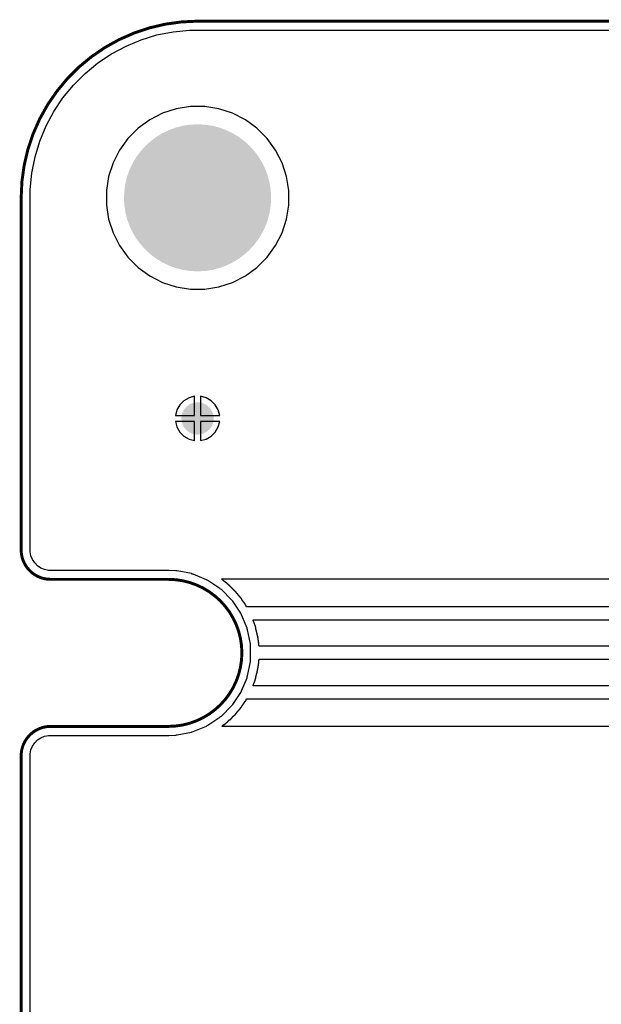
# Model space of a CAD drawing. Header units: inches. Extents: x 0 to 140, y 0 to 140.
# Tile 14 of 42: x 0 to 20, y 107 to 140. Entities that reach past the tile are written whole.
import ezdxf

# ---------------------------------------------------------------- set-up
doc = ezdxf.new("R2010")
doc.units = ezdxf.units.IN
for name, color, linetype in [('Board', 56, 'Continuous'), ('BOTTOM', 5, 'Continuous'), ('Bottom Solder', 6, 'Continuous'), ('Pad Holes', 156, 'Continuous'), ('TOP', 1, 'Continuous'), ('Top Solder', 216, 'Continuous')]:
    doc.layers.add(name, color=color, linetype=linetype)

# ---------------------------------------------------------------- blocks, each defined once
blk = doc.blocks.new('TP_1_00MM_3823')
at = {"layer": 'TOP'}
h = blk.add_hatch(color=1, dxfattribs=at)
edge = h.paths.add_edge_path()
edge.add_arc((0, 0), 0.5, 0, 360)
at = {"layer": 'Top Solder'}
h = blk.add_hatch(color=216, dxfattribs=at)
edge = h.paths.add_edge_path()
edge.add_arc((0, 0), 0.55, 0, 360)
blk = doc.blocks.new('TP_1_00MM_B_3824')
at = {"layer": 'BOTTOM'}
h = blk.add_hatch(color=5, dxfattribs=at)
edge = h.paths.add_edge_path()
edge.add_arc((0, 0), 0.5, 0, 360)
at = {"layer": 'Bottom Solder'}
h = blk.add_hatch(color=6, dxfattribs=at)
edge = h.paths.add_edge_path()
edge.add_arc((0, 0), 0.55, 0, 360)

msp = doc.modelspace()

# ---------------------------------------------------------------- hatches: boundary and pattern name
at = {"layer": 'BOTTOM'}
h = msp.add_hatch(color=5, dxfattribs=at)
edge = h.paths.add_edge_path()
edge.add_arc((5.994, 133.994), 1.5, 0, 360)
at = {"layer": 'Bottom Solder'}
h = msp.add_hatch(color=6, dxfattribs=at)
edge = h.paths.add_edge_path()
edge.add_arc((5.994, 133.994), 2.5, 0, 360)
at = {"layer": 'Pad Holes'}
h = msp.add_hatch(color=7, dxfattribs=at)
edge = h.paths.add_edge_path()
edge.add_arc((5.994, 133.994), 1.75, 0, 360)
at = {"layer": 'TOP'}
h = msp.add_hatch(color=1, dxfattribs=at)
edge = h.paths.add_edge_path()
edge.add_arc((5.994, 133.994), 1.5, 0, 360)
at = {"layer": 'Top Solder'}
h = msp.add_hatch(color=216, dxfattribs=at)
edge = h.paths.add_edge_path()
edge.add_arc((5.994, 133.994), 2.5, 0, 360)

# ---------------------------------------------------------------- linework, layer by layer
at = {"layer": 'Board', "const_width": 0.1}
for points in [[(0, 134, -0.414214), (6, 140)], [(1, 121.024, -0.414214), (0, 122.024)], [(5, 121.024, -1), (5, 116.024)], [(0, 115.024, -0.414214), (1, 116.024)]]:
    msp.add_lwpolyline(points, format="xyb", dxfattribs=at)
for points in [[(6, 140), (134, 140)], [(0, 122.024), (0, 134)], [(1, 121.024), (5, 121.024)], [(1, 116.024), (5, 116.024)], [(0, 6), (0, 115.024)]]:
    msp.add_lwpolyline(points, dxfattribs=at)
at = {"layer": 'Board', "const_width": 0.05}
for points in [[(5.975, 140, 1), (6.025, 140, 1)], [(5.975, 140, 1), (6.025, 140, 1)], [(-0.025, 134, 1), (0.025, 134, 1)], [(-0.025, 134, 1), (0.025, 134, 1)], [(-0.025, 122.024, 1), (0.025, 122.024, 1)], [(-0.025, 122.024, 1), (0.025, 122.024, 1)], [(0.975, 121.024, 1), (1.025, 121.024, 1)], [(0.975, 121.024, 1), (1.025, 121.024, 1)], [(4.975, 121.024, 1), (5.025, 121.024, 1)], [(4.975, 121.024, 1), (5.025, 121.024, 1)], [(0.975, 116.024, 1), (1.025, 116.024, 1)], [(0.975, 116.024, 1), (1.025, 116.024, 1)], [(4.975, 116.024, 1), (5.025, 116.024, 1)], [(4.975, 116.024, 1), (5.025, 116.024, 1)], [(-0.025, 115.024, 1), (0.025, 115.024, 1)], [(-0.025, 115.024, 1), (0.025, 115.024, 1)]]:
    msp.add_lwpolyline(points, format="xyb", close=True, dxfattribs=at)
at = {"layer": 'BOTTOM'}
for p, q in [((4.615, 139.53), (5.164, 139.639)), ((5.164, 139.639), (5.72, 139.694)), ((5.72, 139.694), (6, 139.694)), ((6, 139.694), (134, 139.694)), ((3.563, 139.154), (4.079, 139.368)), ((4.079, 139.368), (4.615, 139.53)), ((3.069, 138.89), (3.563, 139.154)), ((2.604, 138.579), (3.069, 138.89)), ((2.171, 138.224), (2.604, 138.579)), ((1.776, 137.829), (2.171, 138.224)), ((1.421, 137.396), (1.776, 137.829)), ((1.11, 136.931), (1.421, 137.396)), ((0.846, 136.437), (1.11, 136.931)), ((5.268, 137.017), (4.804, 136.867)), ((5.75, 137.094), (5.268, 137.017)), ((6.238, 137.094), (5.75, 137.094)), ((6.72, 137.017), (6.238, 137.094)), ((7.184, 136.867), (6.72, 137.017)), ((4.369, 136.645), (3.974, 136.358)), ((4.804, 136.867), (4.369, 136.645)), ((7.618, 136.645), (7.184, 136.867)), ((8.013, 136.358), (7.618, 136.645)), ((0.632, 135.921), (0.846, 136.437)), ((3.974, 136.358), (3.629, 136.013)), ((8.358, 136.013), (8.013, 136.358)), ((0.47, 135.385), (0.632, 135.921)), ((3.629, 136.013), (3.342, 135.618)), ((8.645, 135.618), (8.358, 136.013)), ((3.342, 135.618), (3.121, 135.184)), ((8.867, 135.184), (8.645, 135.618)), ((0.361, 134.837), (0.47, 135.385)), ((3.121, 135.184), (2.97, 134.72)), ((9.017, 134.72), (8.867, 135.184)), ((0.306, 134.28), (0.361, 134.837)), ((2.97, 134.72), (2.894, 134.238)), ((9.094, 134.238), (9.017, 134.72)), ((0.306, 134), (0.306, 134.28)), ((2.894, 134.238), (2.894, 133.75)), ((9.094, 133.75), (9.094, 134.238)), ((0.306, 122.024), (0.306, 134)), ((2.894, 133.75), (2.97, 133.268)), ((9.017, 133.268), (9.094, 133.75)), ((2.97, 133.268), (3.121, 132.804)), ((8.867, 132.804), (9.017, 133.268)), ((3.121, 132.804), (3.342, 132.369)), ((8.645, 132.369), (8.867, 132.804)), ((3.342, 132.369), (3.629, 131.974)), ((8.358, 131.974), (8.645, 132.369)), ((3.629, 131.974), (3.974, 131.629)), ((8.013, 131.629), (8.358, 131.974)), ((3.974, 131.629), (4.369, 131.342)), ((7.618, 131.342), (8.013, 131.629)), ((4.369, 131.342), (4.804, 131.121)), ((7.184, 131.121), (7.618, 131.342)), ((4.804, 131.121), (5.268, 130.97)), ((5.268, 130.97), (5.75, 130.894)), ((5.75, 130.894), (6.238, 130.894)), ((6.238, 130.894), (6.72, 130.97)), ((6.72, 130.97), (7.184, 131.121)), ((5.894, 127.247), (5.703, 127.196)), ((5.894, 126.594), (5.894, 127.247)), ((6.285, 127.196), (6.094, 127.247)), ((6.094, 127.247), (6.094, 126.594)), ((5.39, 126.957), (5.291, 126.785)), ((5.531, 127.097), (5.39, 126.957)), ((5.703, 127.196), (5.531, 127.097)), ((6.457, 127.097), (6.285, 127.196)), ((6.597, 126.957), (6.457, 127.097)), ((6.696, 126.785), (6.597, 126.957)), ((5.291, 126.785), (5.24, 126.594)), ((5.24, 126.594), (5.894, 126.594)), ((6.094, 126.594), (6.747, 126.594)), ((6.747, 126.594), (6.696, 126.785)), ((5.894, 126.394), (5.24, 126.394)), ((5.24, 126.394), (5.291, 126.203)), ((5.291, 126.203), (5.39, 126.031)), ((5.894, 125.74), (5.894, 126.394)), ((6.747, 126.394), (6.094, 126.394)), ((6.094, 126.394), (6.094, 125.74)), ((6.597, 126.031), (6.696, 126.203)), ((6.696, 126.203), (6.747, 126.394)), ((5.39, 126.031), (5.531, 125.89)), ((5.531, 125.89), (5.703, 125.791)), ((6.285, 125.791), (6.457, 125.89)), ((6.457, 125.89), (6.597, 126.031)), ((5.703, 125.791), (5.894, 125.74)), ((6.094, 125.74), (6.285, 125.791)), ((0.306, 121.956), (0.306, 122.024)), ((0.333, 121.822), (0.306, 121.956)), ((0.385, 121.695), (0.333, 121.822)), ((0.461, 121.582), (0.385, 121.695)), ((0.558, 121.485), (0.461, 121.582)), ((0.671, 121.409), (0.558, 121.485)), ((0.798, 121.357), (0.671, 121.409)), ((0.932, 121.33), (0.798, 121.357)), ((5, 121.33), (0.932, 121.33)), ((5.007, 121.329), (5, 121.33)), ((5.015, 121.33), (5.007, 121.329)), ((5.26, 121.318), (5.015, 121.33)), ((5.282, 121.312), (5.26, 121.318)), ((5.305, 121.312), (5.282, 121.312)), ((5.785, 121.217), (5.305, 121.312)), ((5.813, 121.205), (5.785, 121.217)), ((5.843, 121.199), (5.813, 121.205)), ((6.296, 121.012), (5.843, 121.199)), ((6.321, 120.995), (6.296, 121.012)), ((6.348, 120.983), (6.321, 120.995)), ((6.756, 120.711), (6.348, 120.983)), ((6.777, 120.69), (6.756, 120.711)), ((6.802, 120.673), (6.777, 120.69)), ((7.149, 120.326), (6.802, 120.673)), ((7.166, 120.301), (7.149, 120.326)), ((7.187, 120.28), (7.166, 120.301)), ((7.459, 119.873), (7.187, 120.28)), ((7.471, 119.845), (7.459, 119.873)), ((7.487, 119.82), (7.471, 119.845)), ((7.675, 119.367), (7.487, 119.82)), ((7.681, 119.337), (7.675, 119.367)), ((7.692, 119.31), (7.681, 119.337)), ((7.788, 118.829), (7.692, 119.31)), ((7.788, 118.799), (7.788, 118.829)), ((7.794, 118.769), (7.788, 118.799)), ((7.794, 118.279), (7.794, 118.769)), ((7.692, 117.739), (7.788, 118.219)), ((7.788, 118.25), (7.794, 118.279)), ((7.788, 118.219), (7.788, 118.25)), ((7.487, 117.229), (7.675, 117.681)), ((7.675, 117.681), (7.681, 117.711)), ((7.681, 117.711), (7.692, 117.739)), ((7.187, 116.768), (7.459, 117.176)), ((7.459, 117.176), (7.471, 117.204)), ((7.471, 117.204), (7.487, 117.229)), ((6.802, 116.375), (7.149, 116.722)), ((7.149, 116.722), (7.166, 116.747)), ((7.166, 116.747), (7.187, 116.768)), ((6.348, 116.065), (6.756, 116.337)), ((6.756, 116.337), (6.777, 116.359)), ((6.777, 116.359), (6.802, 116.375)), ((5.305, 115.736), (5.785, 115.832)), ((5.785, 115.832), (5.813, 115.843)), ((5.813, 115.843), (5.843, 115.849)), ((5.843, 115.849), (6.296, 116.037)), ((6.296, 116.037), (6.321, 116.054)), ((6.321, 116.054), (6.348, 116.065)), ((0.461, 115.467), (0.558, 115.563)), ((0.558, 115.563), (0.671, 115.639)), ((0.671, 115.639), (0.798, 115.692)), ((0.798, 115.692), (0.932, 115.718)), ((0.932, 115.718), (1, 115.718)), ((1, 115.718), (5, 115.718)), ((5, 115.718), (5.007, 115.72)), ((5.007, 115.72), (5.015, 115.719)), ((5.015, 115.719), (5.26, 115.731)), ((5.26, 115.731), (5.282, 115.736)), ((5.282, 115.736), (5.305, 115.736)), ((0.306, 115.093), (0.333, 115.227)), ((0.333, 115.227), (0.385, 115.353)), ((0.385, 115.353), (0.461, 115.467)), ((0.306, 115.024), (0.306, 115.093)), ((0.306, 6), (0.306, 115.024))]:
    msp.add_line(p, q, dxfattribs=at)
at = {"layer": 'TOP'}
for p, q in [((4.615, 139.53), (5.164, 139.639)), ((5.164, 139.639), (5.72, 139.694)), ((5.72, 139.694), (6, 139.694)), ((6, 139.694), (134, 139.694)), ((3.563, 139.154), (4.079, 139.368)), ((4.079, 139.368), (4.615, 139.53)), ((3.069, 138.89), (3.563, 139.154)), ((2.604, 138.579), (3.069, 138.89)), ((2.171, 138.224), (2.604, 138.579)), ((1.776, 137.829), (2.171, 138.224)), ((1.421, 137.396), (1.776, 137.829)), ((1.11, 136.931), (1.421, 137.396)), ((0.846, 136.437), (1.11, 136.931)), ((5.268, 137.017), (4.804, 136.867)), ((5.75, 137.094), (5.268, 137.017)), ((6.238, 137.094), (5.75, 137.094)), ((6.72, 137.017), (6.238, 137.094)), ((7.184, 136.867), (6.72, 137.017)), ((4.369, 136.645), (3.974, 136.358)), ((4.804, 136.867), (4.369, 136.645)), ((7.618, 136.645), (7.184, 136.867)), ((8.013, 136.358), (7.618, 136.645)), ((0.632, 135.921), (0.846, 136.437)), ((3.974, 136.358), (3.629, 136.013)), ((8.358, 136.013), (8.013, 136.358)), ((0.47, 135.385), (0.632, 135.921)), ((3.629, 136.013), (3.342, 135.618)), ((8.645, 135.618), (8.358, 136.013)), ((3.342, 135.618), (3.121, 135.184)), ((8.867, 135.184), (8.645, 135.618)), ((0.361, 134.837), (0.47, 135.385)), ((3.121, 135.184), (2.97, 134.72)), ((9.017, 134.72), (8.867, 135.184)), ((0.306, 134.28), (0.361, 134.837)), ((2.97, 134.72), (2.894, 134.238)), ((9.094, 134.238), (9.017, 134.72)), ((0.306, 134), (0.306, 134.28)), ((2.894, 134.238), (2.894, 133.75)), ((9.094, 133.75), (9.094, 134.238)), ((0.306, 122.024), (0.306, 134)), ((2.894, 133.75), (2.97, 133.268)), ((9.017, 133.268), (9.094, 133.75)), ((2.97, 133.268), (3.121, 132.804)), ((8.867, 132.804), (9.017, 133.268)), ((3.121, 132.804), (3.342, 132.369)), ((8.645, 132.369), (8.867, 132.804)), ((3.342, 132.369), (3.629, 131.974)), ((8.358, 131.974), (8.645, 132.369)), ((3.629, 131.974), (3.974, 131.629)), ((8.013, 131.629), (8.358, 131.974)), ((3.974, 131.629), (4.369, 131.342)), ((7.618, 131.342), (8.013, 131.629)), ((4.369, 131.342), (4.804, 131.121)), ((7.184, 131.121), (7.618, 131.342)), ((4.804, 131.121), (5.268, 130.97)), ((5.268, 130.97), (5.75, 130.894)), ((5.75, 130.894), (6.238, 130.894)), ((6.238, 130.894), (6.72, 130.97)), ((6.72, 130.97), (7.184, 131.121)), ((5.894, 127.247), (5.703, 127.196)), ((5.894, 126.594), (5.894, 127.247)), ((6.285, 127.196), (6.094, 127.247)), ((6.094, 127.247), (6.094, 126.594)), ((5.39, 126.957), (5.291, 126.785)), ((5.531, 127.097), (5.39, 126.957)), ((5.703, 127.196), (5.531, 127.097)), ((6.457, 127.097), (6.285, 127.196)), ((6.597, 126.957), (6.457, 127.097)), ((6.696, 126.785), (6.597, 126.957)), ((5.291, 126.785), (5.24, 126.594)), ((5.24, 126.594), (5.894, 126.594)), ((6.094, 126.594), (6.747, 126.594)), ((6.747, 126.594), (6.696, 126.785)), ((5.894, 126.394), (5.24, 126.394)), ((5.24, 126.394), (5.291, 126.203)), ((5.291, 126.203), (5.39, 126.031)), ((5.894, 125.74), (5.894, 126.394)), ((6.747, 126.394), (6.094, 126.394)), ((6.094, 126.394), (6.094, 125.74)), ((6.597, 126.031), (6.696, 126.203)), ((6.696, 126.203), (6.747, 126.394)), ((5.39, 126.031), (5.531, 125.89)), ((5.531, 125.89), (5.703, 125.791)), ((6.285, 125.791), (6.457, 125.89)), ((6.457, 125.89), (6.597, 126.031)), ((5.703, 125.791), (5.894, 125.74)), ((6.094, 125.74), (6.285, 125.791)), ((0.306, 121.956), (0.306, 122.024)), ((0.306, 122.024), (0.306, 122.024)), ((0.306, 122.024), (0.306, 122.024)), ((0.333, 121.822), (0.306, 121.956)), ((0.385, 121.695), (0.333, 121.822)), ((0.461, 121.582), (0.385, 121.695)), ((0.558, 121.485), (0.461, 121.582)), ((0.671, 121.409), (0.558, 121.485)), ((0.798, 121.357), (0.671, 121.409)), ((0.932, 121.33), (0.798, 121.357)), ((1, 121.33), (0.932, 121.33)), ((5, 121.33), (1, 121.33)), ((5.007, 121.329), (5, 121.33)), ((5.015, 121.33), (5.007, 121.329)), ((5.26, 121.318), (5.015, 121.33)), ((5.282, 121.312), (5.26, 121.318)), ((5.305, 121.312), (5.282, 121.312)), ((5.785, 121.217), (5.305, 121.312)), ((5.813, 121.205), (5.785, 121.217)), ((5.843, 121.199), (5.813, 121.205)), ((6.296, 121.012), (5.843, 121.199)), ((6.321, 120.995), (6.296, 121.012)), ((6.348, 120.983), (6.321, 120.995)), ((6.756, 120.711), (6.348, 120.983)), ((6.777, 120.69), (6.756, 120.711)), ((6.802, 120.673), (6.777, 120.69)), ((7.149, 120.326), (6.802, 120.673)), ((7.166, 120.301), (7.149, 120.326)), ((7.187, 120.28), (7.166, 120.301)), ((7.459, 119.873), (7.187, 120.28)), ((7.471, 119.845), (7.459, 119.873)), ((7.487, 119.82), (7.471, 119.845)), ((7.675, 119.367), (7.487, 119.82)), ((7.681, 119.337), (7.675, 119.367)), ((7.692, 119.31), (7.681, 119.337)), ((7.788, 118.829), (7.692, 119.31)), ((7.788, 118.799), (7.788, 118.829)), ((7.794, 118.769), (7.788, 118.799)), ((7.794, 118.279), (7.794, 118.769)), ((7.692, 117.739), (7.788, 118.219)), ((7.788, 118.25), (7.794, 118.279)), ((7.788, 118.219), (7.788, 118.25)), ((7.487, 117.229), (7.675, 117.681)), ((7.675, 117.681), (7.681, 117.711)), ((7.681, 117.711), (7.692, 117.739)), ((7.187, 116.768), (7.459, 117.176)), ((7.459, 117.176), (7.471, 117.204)), ((7.471, 117.204), (7.487, 117.229)), ((6.802, 116.375), (7.149, 116.722)), ((7.149, 116.722), (7.166, 116.747)), ((7.166, 116.747), (7.187, 116.768)), ((6.348, 116.065), (6.756, 116.337)), ((6.756, 116.337), (6.777, 116.359)), ((6.777, 116.359), (6.802, 116.375)), ((5.305, 115.736), (5.785, 115.832)), ((5.785, 115.832), (5.813, 115.843)), ((5.813, 115.843), (5.843, 115.849)), ((5.843, 115.849), (6.296, 116.037)), ((6.296, 116.037), (6.321, 116.054)), ((6.321, 116.054), (6.348, 116.065)), ((0.461, 115.467), (0.558, 115.563)), ((0.558, 115.563), (0.671, 115.639)), ((0.671, 115.639), (0.798, 115.692)), ((0.798, 115.692), (0.932, 115.718)), ((0.932, 115.718), (1, 115.718)), ((1, 115.718), (5, 115.718)), ((5, 115.718), (5.007, 115.72)), ((5.007, 115.72), (5.015, 115.719)), ((5.015, 115.719), (5.26, 115.731)), ((5.26, 115.731), (5.282, 115.736)), ((5.282, 115.736), (5.305, 115.736)), ((0.306, 115.093), (0.333, 115.227)), ((0.333, 115.227), (0.385, 115.353)), ((0.385, 115.353), (0.461, 115.467)), ((0.306, 115.024), (0.306, 115.093)), ((0.306, 6), (0.306, 115.024))]:
    msp.add_line(p, q, dxfattribs=at)
at = {"layer": 'Top Solder'}
for p, q in [((6.815, 121.025), (6.815, 121.036)), ((6.815, 121.036), (38.807, 121.036)), ((6.826, 121.025), (6.815, 121.025)), ((6.826, 121.014), (6.826, 121.025)), ((6.836, 121.014), (6.826, 121.014)), ((6.836, 121.004), (6.836, 121.014)), ((6.847, 121.004), (6.836, 121.004)), ((6.847, 120.993), (6.847, 121.004)), ((6.868, 120.993), (6.847, 120.993)), ((6.868, 120.983), (6.868, 120.993)), ((6.879, 120.983), (6.868, 120.983)), ((6.879, 120.972), (6.879, 120.983)), ((6.889, 120.972), (6.879, 120.972)), ((6.889, 120.962), (6.889, 120.972)), ((6.9, 120.962), (6.889, 120.962)), ((6.9, 120.951), (6.9, 120.962)), ((6.921, 120.951), (6.9, 120.951)), ((6.921, 120.94), (6.921, 120.951)), ((6.932, 120.94), (6.921, 120.94)), ((6.932, 120.93), (6.932, 120.94)), ((6.942, 120.93), (6.932, 120.93)), ((6.942, 120.919), (6.942, 120.93)), ((6.953, 120.919), (6.942, 120.919)), ((6.953, 120.909), (6.953, 120.919)), ((6.974, 120.909), (6.953, 120.909)), ((6.974, 120.898), (6.974, 120.909)), ((6.985, 120.898), (6.974, 120.898)), ((6.985, 120.887), (6.985, 120.898)), ((6.995, 120.887), (6.985, 120.887)), ((6.995, 120.877), (6.995, 120.887)), ((7.006, 120.877), (6.995, 120.877)), ((7.006, 120.866), (7.006, 120.877)), ((7.016, 120.866), (7.006, 120.866)), ((7.016, 120.856), (7.016, 120.866)), ((7.027, 120.856), (7.016, 120.856)), ((7.027, 120.845), (7.027, 120.856)), ((7.048, 120.845), (7.027, 120.845)), ((7.048, 120.835), (7.048, 120.845)), ((7.059, 120.835), (7.048, 120.835)), ((7.059, 120.824), (7.059, 120.835)), ((7.069, 120.824), (7.059, 120.824)), ((7.069, 120.813), (7.069, 120.824)), ((7.08, 120.813), (7.069, 120.813)), ((7.08, 120.803), (7.08, 120.813)), ((7.09, 120.803), (7.08, 120.803)), ((7.09, 120.792), (7.09, 120.803)), ((7.101, 120.792), (7.09, 120.792)), ((7.101, 120.782), (7.101, 120.792)), ((7.112, 120.782), (7.101, 120.782)), ((7.112, 120.771), (7.112, 120.782)), ((7.122, 120.771), (7.112, 120.771)), ((7.122, 120.76), (7.122, 120.771)), ((7.133, 120.76), (7.122, 120.76)), ((7.133, 120.75), (7.133, 120.76)), ((7.143, 120.75), (7.133, 120.75)), ((7.143, 120.739), (7.143, 120.75)), ((7.154, 120.739), (7.143, 120.739)), ((7.154, 120.729), (7.154, 120.739)), ((7.165, 120.729), (7.154, 120.729)), ((7.165, 120.718), (7.165, 120.729)), ((7.175, 120.718), (7.165, 120.718)), ((7.175, 120.708), (7.175, 120.718)), ((7.186, 120.708), (7.175, 120.708)), ((7.186, 120.697), (7.186, 120.708)), ((7.196, 120.697), (7.186, 120.697)), ((7.196, 120.686), (7.196, 120.697)), ((7.207, 120.686), (7.196, 120.686)), ((7.207, 120.676), (7.207, 120.686)), ((7.217, 120.676), (7.207, 120.676)), ((7.217, 120.665), (7.217, 120.676)), ((7.228, 120.665), (7.217, 120.665)), ((7.228, 120.655), (7.228, 120.665)), ((7.239, 120.655), (7.228, 120.655)), ((7.239, 120.644), (7.239, 120.655)), ((7.249, 120.644), (7.239, 120.644)), ((7.249, 120.633), (7.249, 120.644)), ((7.26, 120.633), (7.249, 120.633)), ((7.26, 120.623), (7.26, 120.633)), ((7.27, 120.623), (7.26, 120.623)), ((7.27, 120.612), (7.27, 120.623)), ((7.281, 120.612), (7.27, 120.612)), ((7.281, 120.602), (7.281, 120.612)), ((7.292, 120.602), (7.281, 120.602)), ((7.292, 120.591), (7.292, 120.602)), ((7.302, 120.591), (7.292, 120.591)), ((7.302, 120.581), (7.302, 120.591)), ((7.313, 120.581), (7.302, 120.581)), ((7.313, 120.559), (7.313, 120.581)), ((7.323, 120.559), (7.313, 120.559)), ((7.323, 120.549), (7.323, 120.559)), ((7.334, 120.549), (7.323, 120.549)), ((7.334, 120.538), (7.334, 120.549)), ((7.344, 120.538), (7.334, 120.538)), ((7.344, 120.528), (7.344, 120.538)), ((7.355, 120.528), (7.344, 120.528)), ((7.355, 120.517), (7.355, 120.528)), ((7.366, 120.517), (7.355, 120.517)), ((7.366, 120.506), (7.366, 120.517)), ((7.376, 120.506), (7.366, 120.506)), ((7.376, 120.485), (7.376, 120.506)), ((7.387, 120.485), (7.376, 120.485)), ((7.387, 120.475), (7.387, 120.485)), ((7.397, 120.475), (7.387, 120.475)), ((7.397, 120.464), (7.397, 120.475)), ((7.408, 120.464), (7.397, 120.464)), ((7.408, 120.454), (7.408, 120.464)), ((7.419, 120.454), (7.408, 120.454)), ((7.419, 120.432), (7.419, 120.454)), ((7.429, 120.432), (7.419, 120.432)), ((7.429, 120.422), (7.429, 120.432)), ((7.44, 120.422), (7.429, 120.422)), ((7.44, 120.411), (7.44, 120.422)), ((7.45, 120.411), (7.44, 120.411)), ((7.45, 120.401), (7.45, 120.411)), ((7.461, 120.401), (7.45, 120.401)), ((7.461, 120.379), (7.461, 120.401)), ((7.471, 120.379), (7.461, 120.379)), ((7.471, 120.369), (7.471, 120.379)), ((7.482, 120.369), (7.471, 120.369)), ((7.482, 120.358), (7.482, 120.369)), ((7.493, 120.358), (7.482, 120.358)), ((7.493, 120.337), (7.493, 120.358)), ((7.503, 120.337), (7.493, 120.337)), ((7.503, 120.327), (7.503, 120.337)), ((7.514, 120.327), (7.503, 120.327)), ((7.514, 120.305), (7.514, 120.327)), ((7.524, 120.305), (7.514, 120.305)), ((7.524, 120.295), (7.524, 120.305)), ((7.535, 120.295), (7.524, 120.295)), ((7.535, 120.284), (7.535, 120.295)), ((7.546, 120.284), (7.535, 120.284)), ((7.546, 120.263), (7.546, 120.284)), ((7.556, 120.263), (7.546, 120.263)), ((7.556, 120.252), (7.556, 120.263)), ((7.567, 120.252), (7.556, 120.252)), ((7.567, 120.231), (7.567, 120.252)), ((7.577, 120.231), (7.567, 120.231)), ((7.577, 120.221), (7.577, 120.231)), ((7.588, 120.221), (7.577, 120.221)), ((7.588, 120.2), (7.588, 120.221)), ((7.598, 120.2), (7.588, 120.2)), ((7.598, 120.189), (7.598, 120.2)), ((7.609, 120.189), (7.598, 120.189)), ((7.609, 120.168), (7.609, 120.189)), ((7.62, 120.168), (7.609, 120.168)), ((7.62, 120.147), (7.62, 120.168)), ((7.63, 120.147), (7.62, 120.147)), ((7.63, 120.136), (7.63, 120.147)), ((7.641, 120.136), (7.63, 120.136)), ((7.641, 120.115), (7.641, 120.136)), ((7.651, 120.115), (7.641, 120.115)), ((7.651, 120.104), (7.651, 120.115)), ((7.662, 120.104), (7.651, 120.104)), ((7.662, 120.094), (7.662, 120.104)), ((29.939, 120.094), (7.662, 120.094)), ((7.884, 119.618), (7.884, 119.649)), ((7.884, 119.649), (29.939, 119.649)), ((7.895, 119.618), (7.884, 119.618)), ((7.895, 119.586), (7.895, 119.618)), ((7.905, 119.586), (7.895, 119.586)), ((7.905, 119.565), (7.905, 119.586)), ((7.916, 119.565), (7.905, 119.565)), ((7.916, 119.533), (7.916, 119.565)), ((7.927, 119.533), (7.916, 119.533)), ((7.927, 119.501), (7.927, 119.533)), ((7.937, 119.501), (7.927, 119.501)), ((7.937, 119.469), (7.937, 119.501)), ((7.948, 119.469), (7.937, 119.469)), ((7.948, 119.438), (7.948, 119.469)), ((7.958, 119.438), (7.948, 119.438)), ((7.958, 119.395), (7.958, 119.438)), ((7.969, 119.395), (7.958, 119.395)), ((7.969, 119.364), (7.969, 119.395)), ((7.979, 119.364), (7.969, 119.364)), ((7.979, 119.321), (7.979, 119.364)), ((7.99, 119.321), (7.979, 119.321)), ((7.99, 119.279), (7.99, 119.321)), ((8.001, 119.279), (7.99, 119.279)), ((8.001, 119.237), (8.001, 119.279)), ((8.011, 119.237), (8.001, 119.237)), ((8.011, 119.194), (8.011, 119.237)), ((8.022, 119.194), (8.011, 119.194)), ((8.022, 119.141), (8.022, 119.194)), ((8.032, 119.141), (8.022, 119.141)), ((8.032, 119.088), (8.032, 119.141)), ((8.043, 119.088), (8.032, 119.088)), ((8.043, 119.035), (8.043, 119.088)), ((8.054, 119.035), (8.043, 119.035)), ((8.054, 118.961), (8.054, 119.035)), ((8.064, 118.961), (8.054, 118.961)), ((8.064, 118.877), (8.064, 118.961)), ((8.075, 118.877), (8.064, 118.877)), ((8.075, 118.771), (8.075, 118.877)), ((8.085, 118.771), (8.075, 118.771)), ((8.085, 118.75), (8.085, 118.771)), ((29.939, 118.75), (8.085, 118.75)), ((8.064, 118.083), (8.064, 118.168)), ((8.064, 118.168), (8.075, 118.168)), ((8.075, 118.168), (8.075, 118.274)), ((8.075, 118.274), (8.085, 118.274)), ((8.085, 118.274), (8.085, 118.305)), ((8.085, 118.305), (29.939, 118.305)), ((8.011, 117.808), (8.011, 117.85)), ((8.011, 117.85), (8.022, 117.85)), ((8.022, 117.85), (8.022, 117.903)), ((8.022, 117.903), (8.032, 117.903)), ((8.032, 117.903), (8.032, 117.956)), ((8.032, 117.956), (8.043, 117.956)), ((8.043, 117.956), (8.043, 118.02)), ((8.043, 118.02), (8.054, 118.02)), ((8.054, 118.02), (8.054, 118.083)), ((8.054, 118.083), (8.064, 118.083)), ((7.916, 117.49), (7.916, 117.512)), ((7.916, 117.512), (7.927, 117.512)), ((7.927, 117.512), (7.927, 117.543)), ((7.927, 117.543), (7.937, 117.543)), ((7.937, 117.543), (7.937, 117.575)), ((7.937, 117.575), (7.948, 117.575)), ((7.948, 117.575), (7.948, 117.617)), ((7.948, 117.617), (7.958, 117.617)), ((7.958, 117.617), (7.958, 117.649)), ((7.958, 117.649), (7.969, 117.649)), ((7.969, 117.649), (7.969, 117.681)), ((7.969, 117.681), (7.979, 117.681)), ((7.979, 117.681), (7.979, 117.723)), ((7.979, 117.723), (7.99, 117.723)), ((7.99, 117.723), (7.99, 117.766)), ((7.99, 117.766), (8.001, 117.766)), ((8.001, 117.766), (8.001, 117.808)), ((8.001, 117.808), (8.011, 117.808)), ((7.884, 117.406), (7.884, 117.427)), ((7.884, 117.427), (7.895, 117.427)), ((29.939, 117.406), (7.884, 117.406)), ((7.895, 117.427), (7.895, 117.459)), ((7.895, 117.459), (7.905, 117.459)), ((7.905, 117.459), (7.905, 117.49)), ((7.905, 117.49), (7.916, 117.49)), ((7.577, 116.813), (7.577, 116.834)), ((7.577, 116.834), (7.588, 116.834)), ((7.588, 116.834), (7.588, 116.845)), ((7.588, 116.845), (7.598, 116.845)), ((7.598, 116.845), (7.598, 116.866)), ((7.598, 116.866), (7.609, 116.866)), ((7.609, 116.866), (7.609, 116.877)), ((7.609, 116.877), (7.62, 116.877)), ((7.62, 116.877), (7.62, 116.898)), ((7.62, 116.898), (7.63, 116.898)), ((7.63, 116.898), (7.63, 116.908)), ((7.63, 116.908), (7.641, 116.908)), ((7.641, 116.908), (7.641, 116.929)), ((7.641, 116.929), (7.651, 116.929)), ((7.651, 116.929), (7.651, 116.951)), ((7.651, 116.951), (7.662, 116.951)), ((7.662, 116.951), (7.662, 116.961)), ((7.662, 116.961), (29.939, 116.961)), ((7.323, 116.485), (7.323, 116.496)), ((7.323, 116.496), (7.334, 116.496)), ((7.334, 116.496), (7.334, 116.506)), ((7.334, 116.506), (7.344, 116.506)), ((7.344, 116.506), (7.344, 116.517)), ((7.344, 116.517), (7.355, 116.517)), ((7.355, 116.517), (7.355, 116.527)), ((7.355, 116.527), (7.366, 116.527)), ((7.366, 116.527), (7.366, 116.549)), ((7.366, 116.549), (7.376, 116.549)), ((7.376, 116.549), (7.376, 116.559)), ((7.376, 116.559), (7.387, 116.559)), ((7.387, 116.559), (7.387, 116.57)), ((7.387, 116.57), (7.397, 116.57)), ((7.397, 116.57), (7.397, 116.58)), ((7.397, 116.58), (7.408, 116.58)), ((7.408, 116.58), (7.408, 116.601)), ((7.408, 116.601), (7.419, 116.601)), ((7.419, 116.601), (7.419, 116.612)), ((7.419, 116.612), (7.429, 116.612)), ((7.429, 116.612), (7.429, 116.623)), ((7.429, 116.623), (7.44, 116.623)), ((7.44, 116.623), (7.44, 116.633)), ((7.44, 116.633), (7.45, 116.633)), ((7.45, 116.633), (7.45, 116.654)), ((7.45, 116.654), (7.461, 116.654)), ((7.461, 116.654), (7.461, 116.665)), ((7.461, 116.665), (7.471, 116.665)), ((7.471, 116.665), (7.471, 116.676)), ((7.471, 116.676), (7.482, 116.676)), ((7.482, 116.676), (7.482, 116.697)), ((7.482, 116.697), (7.493, 116.697)), ((7.493, 116.697), (7.493, 116.707)), ((7.493, 116.707), (7.503, 116.707)), ((7.503, 116.707), (7.503, 116.718)), ((7.503, 116.718), (7.514, 116.718)), ((7.514, 116.718), (7.514, 116.739)), ((7.514, 116.739), (7.524, 116.739)), ((7.524, 116.739), (7.524, 116.75)), ((7.524, 116.75), (7.535, 116.75)), ((7.535, 116.75), (7.535, 116.771)), ((7.535, 116.771), (7.546, 116.771)), ((7.546, 116.771), (7.546, 116.781)), ((7.546, 116.781), (7.556, 116.781)), ((7.556, 116.781), (7.556, 116.802)), ((7.556, 116.802), (7.567, 116.802)), ((7.567, 116.802), (7.567, 116.813)), ((7.567, 116.813), (7.577, 116.813)), ((6.974, 116.146), (6.974, 116.157)), ((6.974, 116.157), (6.985, 116.157)), ((6.985, 116.157), (6.985, 116.168)), ((6.985, 116.168), (7.006, 116.168)), ((7.006, 116.168), (7.006, 116.178)), ((7.006, 116.178), (7.016, 116.178)), ((7.016, 116.178), (7.016, 116.189)), ((7.016, 116.189), (7.027, 116.189)), ((7.027, 116.189), (7.027, 116.199)), ((7.027, 116.199), (7.038, 116.199)), ((7.038, 116.199), (7.038, 116.21)), ((7.038, 116.21), (7.048, 116.21)), ((7.048, 116.21), (7.048, 116.22)), ((7.048, 116.22), (7.059, 116.22)), ((7.059, 116.22), (7.059, 116.231)), ((7.059, 116.231), (7.069, 116.231)), ((7.069, 116.231), (7.069, 116.242)), ((7.069, 116.242), (7.09, 116.242)), ((7.09, 116.242), (7.09, 116.252)), ((7.09, 116.252), (7.101, 116.252)), ((7.101, 116.252), (7.101, 116.263)), ((7.101, 116.263), (7.112, 116.263)), ((7.112, 116.263), (7.112, 116.273)), ((7.112, 116.273), (7.122, 116.273)), ((7.122, 116.273), (7.122, 116.284)), ((7.122, 116.284), (7.133, 116.284)), ((7.133, 116.284), (7.133, 116.295)), ((7.133, 116.295), (7.143, 116.295)), ((7.143, 116.295), (7.143, 116.305)), ((7.143, 116.305), (7.154, 116.305)), ((7.154, 116.305), (7.154, 116.316)), ((7.154, 116.316), (7.165, 116.316)), ((7.165, 116.316), (7.165, 116.326)), ((7.165, 116.326), (7.175, 116.326)), ((7.175, 116.326), (7.175, 116.337)), ((7.175, 116.337), (7.186, 116.337)), ((7.186, 116.337), (7.186, 116.347)), ((7.186, 116.347), (7.196, 116.347)), ((7.196, 116.347), (7.196, 116.358)), ((7.196, 116.358), (7.207, 116.358)), ((7.207, 116.358), (7.207, 116.369)), ((7.207, 116.369), (7.217, 116.369)), ((7.217, 116.369), (7.217, 116.379)), ((7.217, 116.379), (7.228, 116.379)), ((7.228, 116.379), (7.228, 116.39)), ((7.228, 116.39), (7.239, 116.39)), ((7.239, 116.39), (7.239, 116.4)), ((7.239, 116.4), (7.249, 116.4)), ((7.249, 116.4), (7.249, 116.411)), ((7.249, 116.411), (7.26, 116.411)), ((7.26, 116.411), (7.26, 116.422)), ((7.26, 116.422), (7.27, 116.422)), ((7.27, 116.422), (7.27, 116.432)), ((7.27, 116.432), (7.281, 116.432)), ((7.281, 116.432), (7.281, 116.443)), ((7.281, 116.443), (7.292, 116.443)), ((7.292, 116.443), (7.292, 116.464)), ((7.292, 116.464), (7.302, 116.464)), ((7.302, 116.464), (7.302, 116.474)), ((7.302, 116.474), (7.313, 116.474)), ((7.313, 116.474), (7.313, 116.485)), ((7.313, 116.485), (7.323, 116.485)), ((6.826, 116.019), (6.826, 116.041)), ((6.826, 116.041), (6.847, 116.041)), ((38.807, 116.019), (6.826, 116.019)), ((6.847, 116.041), (6.847, 116.051)), ((6.847, 116.051), (6.858, 116.051)), ((6.858, 116.051), (6.858, 116.062)), ((6.858, 116.062), (6.868, 116.062)), ((6.868, 116.062), (6.868, 116.072)), ((6.868, 116.072), (6.889, 116.072)), ((6.889, 116.072), (6.889, 116.083)), ((6.889, 116.083), (6.9, 116.083)), ((6.9, 116.083), (6.9, 116.093)), ((6.9, 116.093), (6.911, 116.093)), ((6.911, 116.093), (6.911, 116.104)), ((6.911, 116.104), (6.921, 116.104)), ((6.921, 116.104), (6.921, 116.115)), ((6.921, 116.115), (6.942, 116.115)), ((6.942, 116.115), (6.942, 116.125)), ((6.942, 116.125), (6.953, 116.125)), ((6.953, 116.125), (6.953, 116.136)), ((6.953, 116.136), (6.963, 116.136)), ((6.963, 116.136), (6.963, 116.146)), ((6.963, 116.146), (6.974, 116.146))]:
    msp.add_line(p, q, dxfattribs=at)

# ---------------------------------------------------------------- block references
at = {"rotation": 90}
for name in ['TP_1_00MM_3823', 'TP_1_00MM_B_3824']:
    msp.add_blockref(name, (5.994, 126.494), dxfattribs=at)

doc.saveas('drawing.dxf')
